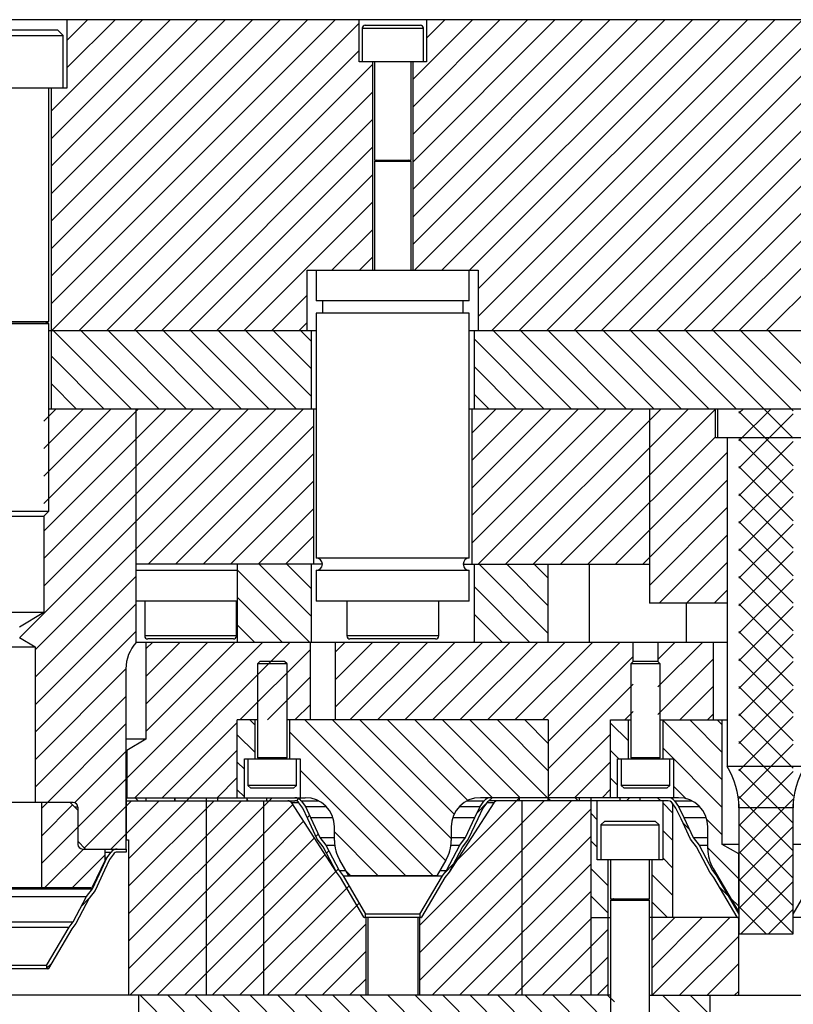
# Model space of a CAD drawing. Header units: inches. Extents: x 1772 to 2706, y -534 to -52.
# Tile 195 of 256: x 1878.48 to 1883.45, y -404.05 to -397.72. Entities that reach past the tile are written whole.
import ezdxf

# ---------------------------------------------------------------- set-up
doc = ezdxf.new("R2010")
doc.units = ezdxf.units.IN
doc.header["$LTSCALE"] = 0.5
doc.header["$MEASUREMENT"] = 0
doc.layers.add('SID-M-F', color=202, linetype='Continuous')
doc.layers.add('SID-M-S', color=105, linetype='Continuous')

msp = doc.modelspace()

# ---------------------------------------------------------------- hatches: boundary and pattern name
at = {"layer": 'SID-M-F'}
h = msp.add_hatch(dxfattribs=at)
h.set_pattern_fill('ANSI31', color=256, angle=90, style=0)
h.set_pattern_definition([(135, (2033.37002, -468.12668), (-0.08838835, -0.08838835), [])])
h.paths.add_polyline_path([(1879.67841, -402.72078), (1879.67841, -402.74078), (1879.75164, -402.74078), (1879.75164, -402.72078)], flags=0)
h = msp.add_hatch(dxfattribs=at)
h.set_pattern_fill('ANSI31', color=256, style=0)
h.set_pattern_definition([(45, (2033.37002, -468.12668), (-0.08838835, 0.08838835), [])])
h.paths.add_polyline_path([(1882.07841, -402.72078), (1882.07841, -402.74078), (1882.15164, -402.74078), (1882.15164, -402.72078)], flags=0)

# ---------------------------------------------------------------- linework, layer by layer
at = {"layer": 'SID-M-F', "linetype": 'Continuous'}
for p, q in [((1878.68141, -398.3089), (1879.26952, -397.72078)), ((1878.68141, -398.48567), (1879.4463, -397.72078)), ((1878.68141, -398.66245), (1879.62307, -397.72078)), ((1878.68141, -398.83923), (1879.79985, -397.72078)), ((1878.68141, -399.016), (1879.97663, -397.72078)), ((1878.68141, -399.19278), (1880.1534, -397.72078)), ((1878.68141, -399.36956), (1880.33018, -397.72078)), ((1878.68141, -399.54633), (1880.50696, -397.72078)), ((1878.68373, -399.72078), (1880.66187, -397.74265)), ((1878.78291, -397.85384), (1878.91597, -397.72078)), ((1878.78291, -398.03062), (1879.09274, -397.72078)), ((1881.00636, -398.10526), (1881.39084, -397.72078)), ((1881.00636, -398.28204), (1881.56762, -397.72078)), ((1881.00636, -398.45882), (1881.74439, -397.72078)), ((1881.00636, -398.63559), (1881.92117, -397.72078)), ((1881.00636, -398.81237), (1882.09795, -397.72078)), ((1881.00636, -398.98915), (1882.27472, -397.72078)), ((1881.00636, -399.16592), (1882.4515, -397.72078)), ((1881.01788, -399.33118), (1882.62828, -397.72078)), ((1881.09494, -397.83991), (1881.21406, -397.72078)), ((1881.19466, -399.33118), (1882.80505, -397.72078)), ((1881.37144, -399.33118), (1882.98183, -397.72078)), ((1881.42841, -399.45098), (1883.15861, -397.72078)), ((1881.42841, -399.62776), (1883.33538, -397.72078)), ((1881.51216, -399.72078), (1883.51216, -397.72078)), ((1881.68894, -399.72078), (1883.68894, -397.72078)), ((1881.86571, -399.72078), (1883.86571, -397.72078)), ((1882.04249, -399.72078), (1884.04249, -397.72078)), ((1882.21927, -399.72078), (1884.21927, -397.72078)), ((1882.39604, -399.72078), (1884.39604, -397.72078)), ((1882.57282, -399.72078), (1884.57282, -397.72078)), ((1882.7496, -399.72078), (1884.7496, -397.72078)), ((1882.92637, -399.72078), (1884.92637, -397.72078)), ((1883.10315, -399.72078), (1885.10315, -397.72078)), ((1883.27993, -399.72078), (1885.27993, -397.72078)), ((1878.86051, -399.72078), (1880.66187, -397.91942)), ((1879.03729, -399.72078), (1880.75045, -398.00762)), ((1879.21406, -399.72078), (1880.75045, -398.18439)), ((1879.39084, -399.72078), (1880.75045, -398.36117)), ((1879.56762, -399.72078), (1880.75045, -398.53795)), ((1879.74439, -399.72078), (1880.75045, -398.71472)), ((1879.92117, -399.72078), (1880.75045, -398.8915)), ((1880.48755, -399.33118), (1880.75045, -399.06828)), ((1880.66433, -399.33118), (1880.75045, -399.24505)), ((1880.09795, -399.72078), (1880.32841, -399.49032)), ((1880.27472, -399.72078), (1880.32841, -399.6671)), ((1879.1971, -400.22078), (1878.6971, -399.72078)), ((1879.37387, -400.22078), (1878.87387, -399.72078)), ((1879.55065, -400.22078), (1879.05065, -399.72078)), ((1879.72743, -400.22078), (1879.22743, -399.72078)), ((1879.9042, -400.22078), (1879.4042, -399.72078)), ((1880.08098, -400.22078), (1879.58098, -399.72078)), ((1880.25776, -400.22078), (1879.75776, -399.72078)), ((1880.35591, -400.14216), (1879.93453, -399.72078)), ((1880.35591, -399.96538), (1880.11131, -399.72078)), ((1880.35591, -399.7886), (1880.28809, -399.72078)), ((1882.02552, -400.22078), (1881.52552, -399.72078)), ((1882.2023, -400.22078), (1881.7023, -399.72078)), ((1882.37908, -400.22078), (1881.87908, -399.72078)), ((1882.55586, -400.22078), (1882.05586, -399.72078)), ((1882.73263, -400.22078), (1882.23263, -399.72078)), ((1882.90941, -400.22078), (1882.40941, -399.72078)), ((1883.08619, -400.22078), (1882.58619, -399.72078)), ((1883.45291, -400.41073), (1882.76296, -399.72078)), ((1883.45291, -400.23395), (1882.93974, -399.72078)), ((1883.61652, -400.22078), (1883.11652, -399.72078)), ((1883.79329, -400.22078), (1883.29329, -399.72078)), ((1881.84875, -400.22078), (1881.40091, -399.77294)), ((1879.02032, -400.22078), (1878.68141, -399.88187)), ((1881.67197, -400.22078), (1881.40091, -399.94972)), ((1878.84354, -400.22078), (1878.68141, -400.05865)), ((1881.49519, -400.22078), (1881.40091, -400.1265)), ((1878.48058, -401.6917), (1879.9515, -400.22078)), ((1878.57891, -401.77015), (1880.12828, -400.22078)), ((1878.63466, -400.30019), (1878.71406, -400.22078)), ((1878.63466, -400.47697), (1878.89084, -400.22078)), ((1878.63466, -400.65374), (1879.06762, -400.22078)), ((1878.63466, -401.0073), (1879.42117, -400.22078)), ((1878.63466, -401.18407), (1879.59795, -400.22078)), ((1878.63466, -401.36085), (1879.77472, -400.22078)), ((1878.63466, -400.83052), (1879.22841, -400.23677)), ((1879.22841, -400.23677), (1879.24439, -400.22078)), ((1879.30505, -401.22078), (1880.30505, -400.22078)), ((1881.38591, -400.37737), (1881.54249, -400.22078)), ((1881.38591, -400.55414), (1881.71927, -400.22078)), ((1881.38591, -400.73092), (1881.89604, -400.22078)), ((1881.38591, -400.9077), (1882.07282, -400.22078)), ((1881.38591, -401.08447), (1882.2496, -400.22078)), ((1881.42637, -401.22078), (1882.42637, -400.22078)), ((1881.60315, -401.22078), (1882.60315, -400.22078)), ((1881.9567, -401.22078), (1882.95341, -400.22408)), ((1882.52841, -400.4723), (1882.77993, -400.22078)), ((1883.10391, -400.25036), (1883.13348, -400.22078)), ((1883.10391, -400.42713), (1883.31026, -400.22078)), ((1883.45291, -400.58751), (1883.10391, -400.23851)), ((1883.10391, -400.60391), (1883.45291, -400.25491)), ((1879.48183, -401.22078), (1880.37091, -400.33171)), ((1882.13348, -401.22078), (1882.95341, -400.40086)), ((1883.45291, -400.76428), (1883.10391, -400.41528)), ((1883.10391, -400.78069), (1883.45291, -400.43169)), ((1881.77993, -401.22078), (1882.52841, -400.4723)), ((1882.31026, -401.22078), (1883.02841, -400.50263)), ((1879.65861, -401.22078), (1880.37091, -400.50848)), ((1883.45291, -400.94106), (1883.10391, -400.59206)), ((1883.10391, -400.95746), (1883.45291, -400.60846)), ((1879.83538, -401.22078), (1880.37091, -400.68526)), ((1882.48703, -401.22078), (1883.02841, -400.67941)), ((1883.45291, -401.11784), (1883.10391, -400.76884)), ((1883.10391, -401.13424), (1883.45291, -400.78524)), ((1880.01216, -401.22078), (1880.37091, -400.86204)), ((1882.52841, -401.35619), (1883.02841, -400.85619)), ((1883.45291, -401.29461), (1883.10391, -400.94561)), ((1883.10391, -401.31102), (1883.45291, -400.96202)), ((1880.18894, -401.22078), (1880.37091, -401.03881)), ((1882.59059, -401.47078), (1883.02841, -401.03296)), ((1883.45291, -401.47139), (1883.10391, -401.12239)), ((1883.10391, -401.48779), (1883.45291, -401.13879)), ((1880.34354, -401.72078), (1879.87841, -401.25565)), ((1880.35591, -401.55637), (1880.02032, -401.22078)), ((1880.35591, -401.37959), (1880.1971, -401.22078)), ((1880.36571, -401.22078), (1880.37091, -401.21559)), ((1881.87841, -401.66466), (1881.43453, -401.22078)), ((1881.87841, -401.48788), (1881.61131, -401.22078)), ((1881.87841, -401.3111), (1881.78809, -401.22078)), ((1882.76736, -401.47078), (1883.02841, -401.20974)), ((1878.57891, -401.94693), (1879.22841, -401.29743)), ((1883.45291, -401.64817), (1883.10391, -401.29917)), ((1883.10391, -401.66457), (1883.45291, -401.31557)), ((1881.75776, -401.72078), (1881.40091, -401.36393)), ((1882.94414, -401.47078), (1883.02841, -401.38652)), ((1880.16677, -401.72078), (1879.87841, -401.43242)), ((1878.57891, -402.12371), (1879.22841, -401.47421)), ((1883.45291, -401.82494), (1883.10391, -401.47594)), ((1883.10391, -401.84135), (1883.45291, -401.49235)), ((1881.58098, -401.72078), (1881.40091, -401.54071)), ((1879.98999, -401.72078), (1879.87841, -401.6092)), ((1878.57891, -402.30048), (1879.22841, -401.65098)), ((1883.45291, -402.00172), (1883.10391, -401.65272)), ((1883.10391, -402.01812), (1883.45291, -401.66912)), ((1879.16791, -402.59537), (1880.04249, -401.72078)), ((1879.21927, -402.72078), (1880.21927, -401.72078)), ((1879.29091, -401.76526), (1879.33538, -401.72078)), ((1879.29091, -401.94204), (1879.51216, -401.72078)), ((1879.29091, -402.11881), (1879.68894, -401.72078)), ((1879.29091, -402.29559), (1879.86571, -401.72078)), ((1879.89604, -402.22078), (1880.34891, -401.76792)), ((1880.50791, -401.7857), (1880.57282, -401.72078)), ((1880.50791, -401.96247), (1880.7496, -401.72078)), ((1880.50791, -402.13925), (1880.92637, -401.72078)), ((1880.60315, -402.22078), (1881.10315, -401.72078)), ((1880.77993, -402.22078), (1881.27993, -401.72078)), ((1880.9567, -402.22078), (1881.4567, -401.72078)), ((1881.13348, -402.22078), (1881.63348, -401.72078)), ((1881.31026, -402.22078), (1881.81026, -401.72078)), ((1881.4042, -401.72078), (1881.40091, -401.71749)), ((1881.48703, -402.22078), (1881.98703, -401.72078)), ((1881.66381, -402.22078), (1882.16381, -401.72078)), ((1881.84059, -402.22078), (1882.34059, -401.72078)), ((1882.58291, -401.83202), (1882.69414, -401.72078)), ((1882.58291, -402.00879), (1882.87092, -401.72078)), ((1881.87841, -402.35974), (1882.42391, -401.81424)), ((1882.58291, -402.18557), (1882.94091, -401.82757)), ((1883.45291, -402.1785), (1883.10391, -401.8295)), ((1878.57891, -402.47726), (1879.16241, -401.89376)), ((1883.10391, -402.1949), (1883.45291, -401.8459)), ((1880.07282, -402.22078), (1880.34891, -401.9447)), ((1881.87841, -402.53652), (1882.42391, -401.99102)), ((1882.72447, -402.22078), (1882.94091, -402.00435)), ((1883.45291, -402.35527), (1883.10391, -402.00627)), ((1878.57891, -402.65404), (1879.16241, -402.07054)), ((1883.10391, -402.37168), (1883.45291, -402.02268)), ((1880.2496, -402.22078), (1880.34891, -402.12147)), ((1882.37092, -402.22078), (1882.42391, -402.16779)), ((1882.90125, -402.22078), (1882.94091, -402.18112)), ((1883.45291, -402.53205), (1883.10391, -402.18305)), ((1883.10391, -402.54845), (1883.45291, -402.19945)), ((1878.61903, -402.79069), (1879.16241, -402.24731)), ((1879.39604, -402.72078), (1879.87841, -402.23842)), ((1879.99291, -402.25403), (1879.95966, -402.22078)), ((1881.21788, -403.12545), (1880.31321, -402.22078)), ((1881.25341, -402.9842), (1880.48999, -402.22078)), ((1881.27292, -402.82694), (1880.66677, -402.22078)), ((1881.36195, -402.73919), (1880.84354, -402.22078)), ((1881.52032, -402.72078), (1881.02032, -402.22078)), ((1881.6971, -402.72078), (1881.1971, -402.22078)), ((1881.87387, -402.72078), (1881.37387, -402.22078)), ((1881.87841, -402.54854), (1881.55065, -402.22078)), ((1881.87841, -402.37176), (1881.72743, -402.22078)), ((1882.39291, -402.35593), (1882.27841, -402.24143)), ((1882.99716, -402.60663), (1882.61391, -402.22338)), ((1882.99716, -402.42985), (1882.78809, -402.22078)), ((1882.99716, -402.25308), (1882.96486, -402.22078)), ((1879.99291, -402.43081), (1879.87841, -402.31631)), ((1881.13644, -403.22078), (1880.21391, -402.29825)), ((1881.87841, -402.71329), (1882.27841, -402.31329)), ((1882.99716, -402.78341), (1882.61391, -402.40016)), ((1883.45291, -402.70883), (1883.10391, -402.35983)), ((1883.10391, -402.72523), (1883.45291, -402.37623)), ((1878.83377, -402.75273), (1879.16241, -402.42409)), ((1879.16791, -402.41859), (1879.17215, -402.41435)), ((1879.17991, -403.1137), (1879.87841, -402.4152)), ((1882.33098, -402.47078), (1882.27841, -402.41821)), ((1879.92391, -402.53858), (1879.87841, -402.49308)), ((1882.04769, -402.72078), (1882.27841, -402.49007)), ((1880.95966, -403.22078), (1880.28291, -402.54403)), ((1883.45291, -402.8856), (1883.10391, -402.5366)), ((1883.10391, -402.90201), (1883.45291, -402.55301)), ((1878.61903, -403.14424), (1879.16241, -402.60087)), ((1879.7496, -402.72078), (1879.87841, -402.59197)), ((1882.32391, -402.64049), (1882.27841, -402.59499)), ((1882.76541, -402.72844), (1882.68291, -402.64593)), ((1879.92391, -402.71536), (1879.87841, -402.66986)), ((1882.22447, -402.72078), (1882.27841, -402.66685)), ((1883.45291, -403.06238), (1883.10391, -402.71338)), ((1878.61903, -402.96747), (1878.81956, -402.76694)), ((1878.89634, -403.04371), (1879.16241, -402.77764)), ((1879.16441, -402.77564), (1879.19927, -402.74078)), ((1879.16441, -402.95242), (1879.37604, -402.74078)), ((1879.17991, -403.29047), (1879.7296, -402.74078)), ((1879.17991, -403.46725), (1879.90637, -402.74078)), ((1879.17991, -403.8208), (1880.23537, -402.76534)), ((1879.17991, -403.64403), (1880.04841, -402.77553)), ((1879.24222, -402.74078), (1879.22222, -402.72078)), ((1879.94933, -402.74078), (1879.94141, -402.73286)), ((1880.04841, -402.77553), (1880.10315, -402.72078)), ((1880.25847, -402.74224), (1880.2736, -402.72711)), ((1881.04991, -403.54179), (1881.85092, -402.74078)), ((1881.04991, -403.71857), (1882.02769, -402.74078)), ((1881.28407, -403.13085), (1881.69091, -402.72402)), ((1881.42255, -402.8156), (1881.47734, -402.7608)), ((1881.49438, -402.74377), (1881.51736, -402.72078)), ((1881.89387, -402.74078), (1881.88018, -402.72709)), ((1882.07065, -402.74078), (1882.05065, -402.72078)), ((1882.38125, -402.74078), (1882.40125, -402.72078)), ((1882.60098, -402.74078), (1882.58098, -402.72078)), ((1882.67967, -402.81947), (1882.61441, -402.75421)), ((1883.10391, -403.07879), (1883.45291, -402.72979)), ((1880.32809, -402.8494), (1880.34311, -402.83437)), ((1881.04991, -403.89535), (1882.15341, -402.79185)), ((1882.19241, -402.86254), (1882.15341, -402.82354)), ((1880.04841, -403.12908), (1880.30497, -402.87251)), ((1882.78583, -402.92563), (1882.74437, -402.88417)), ((1882.99716, -402.96018), (1882.89575, -402.85878)), ((1883.45291, -403.23916), (1883.10391, -402.89016)), ((1883.10391, -403.25556), (1883.45291, -402.90656)), ((1879.06604, -403.05078), (1879.16241, -402.95442)), ((1880.38442, -402.96985), (1880.39946, -402.9548)), ((1880.78288, -403.22078), (1880.50341, -402.94131)), ((1881.13125, -403.99078), (1882.15341, -402.96862)), ((1882.67967, -402.99625), (1882.61441, -402.93099)), ((1879.36348, -403.99078), (1880.37458, -402.97969)), ((1882.19241, -403.03932), (1882.15341, -403.00032)), ((1878.63927, -403.30078), (1878.88927, -403.05078)), ((1878.81604, -403.30078), (1879.02841, -403.08842)), ((1879.54026, -403.99078), (1880.44418, -403.08687)), ((1880.45295, -403.07809), (1880.46775, -403.0633)), ((1883.10241, -403.24221), (1882.90341, -403.04321)), ((1883.45291, -403.41593), (1883.10391, -403.06693)), ((1883.10391, -403.43234), (1883.45291, -403.08334)), ((1879.1867, -403.99078), (1880.04841, -403.12908)), ((1881.21202, -403.2029), (1881.26675, -403.14817)), ((1881.30802, -403.99078), (1882.15341, -403.1454)), ((1882.67967, -403.17302), (1882.61441, -403.10776)), ((1879.71703, -403.99078), (1880.51378, -403.19404)), ((1880.51415, -403.19366), (1880.52895, -403.17887)), ((1880.60611, -403.22078), (1880.57816, -403.19283)), ((1882.26291, -403.28659), (1882.15341, -403.17709)), ((1882.67967, -403.3498), (1882.54391, -403.21404)), ((1879.89381, -403.99078), (1880.5974, -403.2872)), ((1883.45291, -403.59271), (1883.10391, -403.24371)), ((1883.11724, -403.59578), (1883.45291, -403.26012)), ((1881.4848, -403.99078), (1882.15341, -403.32218)), ((1883.03549, -403.35207), (1882.97931, -403.29589)), ((1878.87642, -403.41719), (1878.92452, -403.36908)), ((1880.07059, -403.99078), (1880.6628, -403.39857)), ((1882.26291, -403.46337), (1882.15341, -403.35387)), ((1882.64487, -403.49178), (1882.54391, -403.39082)), ((1883.10241, -403.41899), (1883.04954, -403.36612)), ((1883.2792, -403.59578), (1883.10391, -403.42049)), ((1883.29401, -403.59578), (1883.45291, -403.43689)), ((1880.24736, -403.99078), (1880.70691, -403.53124)), ((1881.66158, -403.99078), (1882.16058, -403.49178)), ((1882.54391, -403.63879), (1882.69091, -403.49178)), ((1882.54391, -403.81556), (1882.86768, -403.49178)), ((1882.54546, -403.99078), (1883.04446, -403.49178)), ((1881.83835, -403.99078), (1882.26291, -403.56623)), ((1882.72224, -403.99078), (1883.10241, -403.61062)), ((1880.42414, -403.99078), (1880.70691, -403.70802)), ((1878.65291, -403.81747), (1878.68222, -403.78816)), ((1882.01513, -403.99078), (1882.26291, -403.74301)), ((1882.89901, -403.99078), (1883.10241, -403.78739)), ((1880.60092, -403.99078), (1880.70691, -403.88479)), ((1882.19191, -403.99078), (1882.26291, -403.91979)), ((1883.07579, -403.99078), (1883.10241, -403.96417)), ((1879.75479, -404.49078), (1879.25479, -403.99078)), ((1879.93156, -404.49078), (1879.43156, -403.99078)), ((1880.10834, -404.49078), (1879.60834, -403.99078)), ((1880.28512, -404.49078), (1879.78512, -403.99078)), ((1880.46189, -404.49078), (1879.96189, -403.99078)), ((1880.63867, -404.49078), (1880.13867, -403.99078)), ((1880.81545, -404.49078), (1880.31545, -403.99078)), ((1880.99222, -404.49078), (1880.49222, -403.99078)), ((1881.169, -404.49078), (1880.669, -403.99078)), ((1881.34578, -404.49078), (1880.84578, -403.99078)), ((1881.52255, -404.49078), (1881.02255, -403.99078)), ((1881.69933, -404.49078), (1881.19933, -403.99078)), ((1881.87611, -404.49078), (1881.37611, -403.99078)), ((1882.05288, -404.49078), (1881.55288, -403.99078)), ((1882.22966, -404.49078), (1881.72966, -403.99078)), ((1882.30291, -404.38725), (1881.90644, -403.99078)), ((1882.30291, -404.21048), (1882.08321, -403.99078)), ((1882.30291, -404.0337), (1882.25999, -403.99078)), ((1882.91903, -404.29627), (1882.61354, -403.99078)), ((1882.91903, -404.11949), (1882.79032, -403.99078))]:
    msp.add_line(p, q, dxfattribs=at)
at = {"layer": 'SID-M-S'}
for p, q in [((1919.12841, -397.72078), (1873.62841, -397.72078)), ((1878.78291, -397.72078), (1878.78291, -398.16078)), ((1880.66187, -397.9926), (1880.66187, -397.72078)), ((1880.68156, -397.77606), (1880.68156, -397.9926)), ((1880.68156, -397.77606), (1881.07526, -397.77606)), ((1880.70124, -397.75637), (1881.05557, -397.75637)), ((1881.07526, -397.9926), (1881.07526, -397.77606)), ((1881.09494, -397.72078), (1881.09494, -397.9926)), ((1878.19716, -397.82328), (1878.75966, -397.82328)), ((1878.23466, -397.78578), (1878.72216, -397.78578)), ((1878.75966, -397.82328), (1878.72216, -397.78578)), ((1878.75966, -398.16078), (1878.75966, -397.82328)), ((1881.09494, -397.9926), (1880.66187, -397.9926)), ((1880.75045, -399.33118), (1880.75045, -397.9926)), ((1880.7603, -397.9926), (1880.7603, -398.62291)), ((1880.99652, -398.62291), (1880.99652, -397.9926)), ((1881.00636, -397.9926), (1881.00636, -399.33118)), ((1878.78291, -398.16078), (1878.17391, -398.16078)), ((1878.66591, -399.66118), (1878.66591, -398.16078)), ((1878.68141, -398.16078), (1878.68141, -400.22078)), ((1880.7603, -398.62291), (1880.99652, -398.62291)), ((1880.77579, -398.62444), (1880.7603, -398.63007)), ((1880.7603, -398.63007), (1880.7603, -399.33118)), ((1880.7603, -398.63007), (1880.99652, -398.63007)), ((1880.77579, -398.62444), (1880.98103, -398.62444)), ((1880.99652, -398.63007), (1880.98103, -398.62444)), ((1880.99652, -399.33118), (1880.99652, -398.63007)), ((1880.32841, -399.33118), (1881.42841, -399.33118)), ((1880.32841, -399.72078), (1880.32841, -399.33118)), ((1880.38628, -399.33118), (1880.38628, -399.52803)), ((1881.37053, -399.52803), (1881.37053, -399.33118)), ((1881.42841, -399.33118), (1881.42841, -399.72078)), ((1881.37053, -399.52803), (1880.38628, -399.52803)), ((1880.42565, -399.52803), (1880.42565, -399.60677)), ((1881.33116, -399.60677), (1881.33116, -399.52803)), ((1880.38628, -399.60677), (1880.38628, -401.18157)), ((1881.37053, -399.60677), (1880.38628, -399.60677)), ((1881.37053, -401.18157), (1881.37053, -399.60677)), ((1878.29091, -399.66118), (1878.66591, -399.66118)), ((1878.29091, -399.67255), (1878.66591, -399.67255)), ((1878.31796, -399.66271), (1878.63885, -399.66271)), ((1878.66591, -399.67255), (1878.63885, -399.66271)), ((1878.66591, -400.87953), (1878.66591, -399.67255)), ((1880.38628, -399.72078), (1878.66591, -399.72078)), ((1880.35591, -400.22078), (1880.35591, -399.72078)), ((1885.49091, -399.72078), (1881.37053, -399.72078)), ((1881.40091, -399.72078), (1881.40091, -400.22078)), ((1878.66591, -400.22078), (1880.38628, -400.22078)), ((1879.22841, -401.72371), (1879.22841, -400.22078)), ((1880.37091, -401.22078), (1880.37091, -400.22078)), ((1881.37053, -400.22078), (1884.45341, -400.22078)), ((1881.38591, -400.22078), (1881.38591, -401.22078)), ((1882.52841, -400.22078), (1882.52841, -401.47078)), ((1882.95341, -400.40878), (1882.95341, -400.22078)), ((1882.96591, -400.22078), (1882.96591, -400.40878)), ((1883.60341, -400.40878), (1882.95341, -400.40878)), ((1883.02841, -400.40878), (1883.02841, -402.52078)), ((1878.29091, -400.87953), (1878.66591, -400.87953)), ((1878.63466, -400.91078), (1878.66591, -400.87953)), ((1878.32216, -400.91078), (1878.63466, -400.91078)), ((1878.63466, -400.91078), (1878.63466, -401.53078)), ((1881.37053, -401.18157), (1880.38628, -401.18157)), ((1880.42565, -401.22078), (1879.22841, -401.22078)), ((1879.87841, -401.26031), (1879.22841, -401.26031)), ((1879.87841, -401.22078), (1879.87841, -401.72078)), ((1880.35591, -401.72078), (1880.35591, -401.22078)), ((1880.38628, -401.26031), (1880.38628, -401.45716)), ((1881.37053, -401.26031), (1880.38628, -401.26031)), ((1881.33116, -401.22078), (1882.52841, -401.22078)), ((1881.37053, -401.45716), (1881.37053, -401.26031)), ((1881.40091, -401.22078), (1881.40091, -401.72078)), ((1881.87841, -401.72078), (1881.87841, -401.22078)), ((1882.14091, -401.22078), (1882.14091, -401.72078)), ((1879.87368, -401.45716), (1879.22841, -401.45716)), ((1879.28313, -401.45716), (1879.28313, -401.6811)), ((1879.87368, -401.6811), (1879.87368, -401.45716)), ((1881.37053, -401.45716), (1880.38628, -401.45716)), ((1880.58313, -401.45716), (1880.58313, -401.6811)), ((1881.17368, -401.6811), (1881.17368, -401.45716)), ((1883.02841, -401.47078), (1882.52841, -401.47078)), ((1882.76591, -401.72078), (1882.76591, -401.47078)), ((1878.63466, -401.53078), (1878.32216, -401.53078)), ((1878.63466, -401.53078), (1878.47841, -401.62467)), ((1878.47841, -401.6904), (1878.57891, -401.75078)), ((1879.87368, -401.6811), (1879.28313, -401.6811)), ((1879.854, -401.70078), (1879.30282, -401.70078)), ((1881.17368, -401.6811), (1880.58313, -401.6811)), ((1881.154, -401.70078), (1880.60282, -401.70078)), ((1878.37791, -401.75078), (1878.57891, -401.75078)), ((1878.57891, -401.75078), (1878.57891, -402.75078)), ((1879.22841, -401.72078), (1883.02841, -401.72078)), ((1879.29091, -401.72078), (1879.29091, -402.34578)), ((1880.34891, -402.22078), (1880.34891, -401.72078)), ((1880.50791, -401.72078), (1880.50791, -402.22078)), ((1882.42391, -401.84578), (1882.42391, -401.72078)), ((1882.58291, -401.72078), (1882.58291, -401.84578)), ((1882.94091, -402.22078), (1882.94091, -401.72078)), ((1879.16241, -401.89218), (1879.16241, -403.05078)), ((1880.02391, -401.84578), (1880.00841, -401.86128)), ((1880.00841, -401.86128), (1880.00841, -402.46475)), ((1880.19841, -401.86128), (1880.00841, -401.86128)), ((1880.18291, -401.84578), (1880.02391, -401.84578)), ((1880.19841, -401.86128), (1880.18291, -401.84578)), ((1880.19841, -402.46475), (1880.19841, -401.86128)), ((1882.42391, -401.84578), (1882.40841, -401.86128)), ((1882.40841, -401.86128), (1882.40841, -402.46475)), ((1882.59841, -401.86128), (1882.40841, -401.86128)), ((1882.58291, -401.84578), (1882.42391, -401.84578)), ((1882.59841, -401.86128), (1882.58291, -401.84578)), ((1882.59841, -402.46475), (1882.59841, -401.86128)), ((1879.87841, -402.72078), (1879.87841, -402.22078)), ((1880.00841, -402.22078), (1879.87841, -402.22078)), ((1879.99291, -402.47078), (1879.99291, -402.22078)), ((1881.87841, -402.22078), (1880.19841, -402.22078)), ((1880.21391, -402.22078), (1880.21391, -402.47078)), ((1881.87841, -402.22078), (1881.87841, -402.72078)), ((1882.27841, -402.72078), (1882.27841, -402.22078)), ((1882.27841, -402.22078), (1882.40841, -402.22078)), ((1882.39291, -402.47078), (1882.39291, -402.22078)), ((1882.59841, -402.22078), (1883.02841, -402.22078)), ((1882.61391, -402.22078), (1882.61391, -402.47078)), ((1882.99716, -403.02078), (1882.99716, -402.22078)), ((1879.29091, -402.34578), (1879.16241, -402.34578)), ((1879.29091, -402.34578), (1879.16791, -402.4168)), ((1879.16791, -402.4168), (1879.16241, -402.4168)), ((1879.16791, -402.4168), (1879.16791, -402.72078)), ((1879.92391, -402.72078), (1879.92391, -402.47078)), ((1879.92391, -402.47078), (1880.28291, -402.47078)), ((1879.94741, -402.47078), (1879.94741, -402.64178)), ((1880.00841, -402.46475), (1880.01971, -402.46886)), ((1880.19841, -402.46475), (1880.00841, -402.46475)), ((1880.00841, -402.47039), (1880.00841, -402.47078)), ((1880.19841, -402.47039), (1880.00841, -402.47039)), ((1880.1871, -402.46886), (1880.01971, -402.46886)), ((1880.1871, -402.46886), (1880.19841, -402.46475)), ((1880.19841, -402.47078), (1880.19841, -402.47039)), ((1880.25941, -402.64178), (1880.25941, -402.47078)), ((1880.28291, -402.47078), (1880.28291, -402.72078)), ((1882.32391, -402.47078), (1882.68291, -402.47078)), ((1882.32391, -402.72078), (1882.32391, -402.47078)), ((1882.34741, -402.47078), (1882.34741, -402.64178)), ((1882.40841, -402.46475), (1882.41971, -402.46886)), ((1882.59841, -402.46475), (1882.40841, -402.46475)), ((1882.40841, -402.47039), (1882.40841, -402.47078)), ((1882.59841, -402.47039), (1882.40841, -402.47039)), ((1882.5871, -402.46886), (1882.41971, -402.46886)), ((1882.5871, -402.46886), (1882.59841, -402.46475)), ((1882.59841, -402.47078), (1882.59841, -402.47039)), ((1882.65941, -402.64178), (1882.65941, -402.47078)), ((1882.68291, -402.47078), (1882.68291, -402.72078)), ((1883.52841, -402.52078), (1883.02841, -402.52078)), ((1879.94741, -402.64178), (1879.96641, -402.66078)), ((1880.25941, -402.64178), (1879.94741, -402.64178)), ((1880.24041, -402.66078), (1880.25941, -402.64178)), ((1882.34741, -402.64178), (1882.36641, -402.66078)), ((1882.65941, -402.64178), (1882.34741, -402.64178)), ((1882.64041, -402.66078), (1882.65941, -402.64178)), ((1880.24041, -402.66078), (1879.96641, -402.66078)), ((1882.64041, -402.66078), (1882.36641, -402.66078)), ((1878.82341, -402.75078), (1878.13341, -402.75078)), ((1878.61903, -402.75078), (1878.61903, -403.30078)), ((1878.80341, -402.75078), (1878.85341, -402.80078)), ((1878.85341, -402.78078), (1878.83341, -402.78078)), ((1878.85341, -402.78078), (1878.85341, -403.02078)), ((1879.16241, -402.72078), (1880.31541, -402.72078)), ((1879.16241, -402.74078), (1880.24967, -402.74078)), ((1879.16441, -402.74078), (1879.16441, -402.99078)), ((1879.16591, -402.74078), (1879.16591, -402.72078)), ((1879.29091, -402.72078), (1879.29091, -402.74078)), ((1879.47517, -402.72078), (1879.47517, -402.74078)), ((1879.48018, -402.74078), (1879.48018, -402.72078)), ((1879.67841, -402.72078), (1879.67841, -403.99078)), ((1879.75164, -402.72078), (1879.75164, -402.74078)), ((1879.94141, -402.74078), (1879.94141, -402.72078)), ((1880.04841, -403.99078), (1880.04841, -402.74078)), ((1880.06591, -402.72078), (1880.06591, -402.74078)), ((1880.5169, -403.19884), (1880.2283, -402.75444)), ((1880.27487, -402.75444), (1880.2283, -402.75444)), ((1880.2992, -402.78809), (1880.27398, -402.75321)), ((1880.29019, -402.74149), (1880.3165, -402.77788)), ((1880.29019, -402.74149), (1880.40118, -402.74149)), ((1880.3165, -402.77788), (1880.3499, -402.84877)), ((1880.3165, -402.77788), (1880.45035, -402.77788)), ((1881.52851, -402.75444), (1881.23992, -403.19884)), ((1881.30647, -402.77788), (1881.44032, -402.77788)), ((1881.35563, -402.74149), (1881.46663, -402.74149)), ((1881.40692, -402.84877), (1881.44032, -402.77788)), ((1881.44032, -402.77788), (1881.46663, -402.74149)), ((1882.71541, -402.72078), (1881.44141, -402.72078)), ((1881.48283, -402.75321), (1881.45762, -402.78809)), ((1881.52851, -402.75444), (1881.48194, -402.75444)), ((1882.64967, -402.74078), (1881.50715, -402.74078)), ((1881.69091, -402.72078), (1881.69091, -402.74078)), ((1881.70841, -402.74078), (1881.70841, -403.99078)), ((1881.87517, -402.72078), (1881.87517, -402.74078)), ((1881.88018, -402.74078), (1881.88018, -402.72078)), ((1882.07841, -402.74078), (1882.07841, -402.72078)), ((1882.15164, -402.72078), (1882.15164, -402.74078)), ((1882.15341, -403.99078), (1882.15341, -402.74078)), ((1882.19241, -403.12078), (1882.19241, -402.74078)), ((1882.34141, -402.74078), (1882.34141, -402.72078)), ((1882.46591, -402.72078), (1882.46591, -402.74078)), ((1882.61441, -402.74078), (1882.61441, -403.12078)), ((1882.6992, -402.78809), (1882.67398, -402.75321)), ((1882.67967, -403.49178), (1882.67967, -402.77078)), ((1882.67967, -402.77078), (1882.68668, -402.77078)), ((1882.69019, -402.74149), (1882.7165, -402.77788)), ((1882.69019, -402.74149), (1882.80118, -402.74149)), ((1882.7165, -402.77788), (1882.7499, -402.84877)), ((1882.7165, -402.77788), (1882.85035, -402.77788)), ((1883.10391, -402.76343), (1883.10391, -403.59578)), ((1883.45291, -403.59578), (1883.45291, -402.76343)), ((1880.33179, -402.85727), (1880.2992, -402.78809)), ((1881.45762, -402.78809), (1881.42502, -402.85727)), ((1882.73179, -402.85727), (1882.6992, -402.78809)), ((1883.10441, -402.78578), (1883.10441, -403.59578)), ((1883.45241, -402.78578), (1883.10441, -402.78578)), ((1883.45241, -403.59578), (1883.45241, -402.78578)), ((1880.39272, -402.98761), (1880.33179, -402.85727)), ((1880.3499, -402.84877), (1880.40988, -402.97708)), ((1880.3499, -402.84877), (1880.49357, -402.84877)), ((1881.26324, -402.84877), (1881.40692, -402.84877)), ((1881.34693, -402.97708), (1881.40692, -402.84877)), ((1881.42502, -402.85727), (1881.36409, -402.98761)), ((1882.24091, -402.87078), (1882.21591, -402.89578)), ((1882.21591, -402.89578), (1882.21591, -403.12078)), ((1882.21591, -402.89578), (1882.59091, -402.89578)), ((1882.24091, -402.87078), (1882.56591, -402.87078)), ((1882.59091, -402.89578), (1882.56591, -402.87078)), ((1882.59091, -403.12078), (1882.59091, -402.89578)), ((1882.79272, -402.98761), (1882.73179, -402.85727)), ((1882.7499, -402.84877), (1882.80988, -402.97708)), ((1882.7499, -402.84877), (1882.89357, -402.84877)), ((1880.50341, -402.99696), (1880.50341, -402.90878)), ((1881.25341, -402.90878), (1881.25341, -402.99696)), ((1882.90341, -403.04928), (1882.90341, -402.90878)), ((1878.90341, -403.05078), (1878.85341, -403.00078)), ((1879.16241, -402.99078), (1879.17991, -402.99078)), ((1879.17991, -402.99078), (1879.17991, -403.99078)), ((1880.43093, -403.03652), (1880.39272, -402.98761)), ((1880.40988, -402.97708), (1880.44778, -403.0256)), ((1880.40988, -402.97708), (1880.50341, -402.97708)), ((1880.44778, -403.0256), (1880.53386, -403.18815)), ((1880.44778, -403.0256), (1880.50505, -403.0256)), ((1881.22295, -403.18815), (1881.30903, -403.0256)), ((1881.25176, -403.0256), (1881.30903, -403.0256)), ((1881.25341, -402.97708), (1881.34693, -402.97708)), ((1881.30903, -403.0256), (1881.34693, -402.97708)), ((1881.36409, -402.98761), (1881.32588, -403.03652)), ((1882.83093, -403.03652), (1882.79272, -402.98761)), ((1882.80988, -402.97708), (1882.84778, -403.0256)), ((1882.80988, -402.97708), (1882.90341, -402.97708)), ((1882.84778, -403.0256), (1882.93386, -403.18815)), ((1882.84778, -403.0256), (1882.90341, -403.0256)), ((1883.10241, -403.08155), (1882.99716, -403.02078)), ((1883.10441, -403.02078), (1882.99716, -403.02078)), ((1883.55966, -403.02078), (1883.45241, -403.02078)), ((1878.88341, -403.05078), (1879.16441, -403.05078)), ((1879.02841, -403.12143), (1879.02841, -403.05078)), ((1879.02841, -403.07149), (1879.06663, -403.07149)), ((1879.04032, -403.10788), (1879.06663, -403.07149)), ((1879.08283, -403.08321), (1879.05762, -403.11809)), ((1879.16441, -403.07078), (1879.10715, -403.07078)), ((1879.16441, -403.05078), (1879.16441, -403.07078)), ((1880.5169, -403.19884), (1880.43093, -403.03652)), ((1881.32588, -403.03652), (1881.23992, -403.19884)), ((1882.9169, -403.19884), (1882.83093, -403.03652)), ((1883.10241, -403.45615), (1883.10241, -403.08155)), ((1883.10391, -403.08155), (1883.10241, -403.08155)), ((1883.45441, -403.08155), (1883.45291, -403.08155)), ((1879.02841, -403.12143), (1878.9466, -403.29505)), ((1879.00692, -403.17877), (1879.04032, -403.10788)), ((1879.05762, -403.11809), (1879.02502, -403.18727)), ((1879.02841, -403.10788), (1879.04032, -403.10788)), ((1880.59298, -403.2183), (1880.53735, -403.12274)), ((1881.21946, -403.12274), (1881.16383, -403.2183)), ((1882.61441, -403.12078), (1882.19241, -403.12078)), ((1882.26291, -403.99078), (1882.26291, -403.12078)), ((1882.27841, -403.12078), (1882.27841, -403.37118)), ((1882.52841, -403.37118), (1882.52841, -403.12078)), ((1882.54391, -403.12078), (1882.54391, -403.99078)), ((1878.94693, -403.30708), (1879.00692, -403.17877)), ((1879.02502, -403.18727), (1878.96409, -403.31761)), ((1879.00139, -403.17877), (1879.00692, -403.17877)), ((1880.54308, -403.2342), (1880.5169, -403.19884)), ((1880.53386, -403.18815), (1880.55979, -403.22315)), ((1880.53386, -403.18815), (1880.57543, -403.18815)), ((1880.55979, -403.22315), (1880.70391, -403.46858)), ((1880.55979, -403.22315), (1881.19702, -403.22315)), ((1880.5973, -403.22078), (1881.15951, -403.22078)), ((1881.05291, -403.46858), (1881.19702, -403.22315)), ((1881.18138, -403.18815), (1881.22295, -403.18815)), ((1881.19702, -403.22315), (1881.22295, -403.18815)), ((1881.23992, -403.19884), (1881.21373, -403.2342)), ((1882.94308, -403.2342), (1882.9169, -403.19884)), ((1882.93386, -403.18815), (1882.95979, -403.22315)), ((1882.93386, -403.18815), (1882.94504, -403.18815)), ((1882.93783, -403.17587), (1883.10241, -403.45615)), ((1882.95979, -403.22315), (1883.10391, -403.46858)), ((1882.95979, -403.22315), (1882.96559, -403.22315)), ((1883.45291, -403.46858), (1883.59702, -403.22315)), ((1880.69289, -403.48932), (1880.54308, -403.2342)), ((1881.21373, -403.2342), (1881.06393, -403.48932)), ((1883.09289, -403.48932), (1882.94308, -403.2342)), ((1878.00988, -403.30708), (1878.94693, -403.30708)), ((1878.93755, -403.30078), (1878.01926, -403.30078)), ((1878.90903, -403.3556), (1878.94693, -403.30708)), ((1878.96409, -403.31761), (1878.92588, -403.36652)), ((1878.04778, -403.3556), (1878.90903, -403.3556)), ((1878.82295, -403.51815), (1878.90903, -403.3556)), ((1878.92588, -403.36652), (1878.83992, -403.52884)), ((1882.27841, -403.37118), (1882.52841, -403.37118)), ((1882.29871, -403.37271), (1882.27841, -403.3801)), ((1882.27841, -403.3801), (1882.27841, -404.34628)), ((1882.27841, -403.3801), (1882.52841, -403.3801)), ((1882.29871, -403.37271), (1882.5081, -403.37271)), ((1882.52841, -403.3801), (1882.5081, -403.37271)), ((1882.52841, -404.34628), (1882.52841, -403.3801)), ((1880.70391, -403.49178), (1880.70391, -403.46858)), ((1881.05291, -403.46858), (1880.70391, -403.46858)), ((1881.05291, -403.46858), (1881.05291, -403.49178)), ((1883.10391, -403.45615), (1883.10241, -403.45615)), ((1883.45441, -403.45615), (1883.45291, -403.45615)), ((1878.13386, -403.51815), (1878.82295, -403.51815)), ((1878.79702, -403.55315), (1878.82295, -403.51815)), ((1878.83992, -403.52884), (1878.81373, -403.5642)), ((1881.05961, -403.49178), (1880.6972, -403.49178)), ((1880.70691, -403.99078), (1880.70691, -403.49178)), ((1880.71691, -403.49178), (1880.71691, -403.99078)), ((1881.03991, -403.49178), (1881.03991, -403.99078)), ((1881.04991, -403.49178), (1881.04991, -403.99078)), ((1882.15341, -403.49178), (1882.27841, -403.49178)), ((1883.10391, -403.49178), (1882.52841, -403.49178)), ((1883.10241, -403.99078), (1883.10241, -403.49178)), ((1884.27841, -403.49178), (1883.45291, -403.49178)), ((1878.15979, -403.55315), (1878.79702, -403.55315)), ((1878.65291, -403.79858), (1878.79702, -403.55315)), ((1878.81373, -403.5642), (1878.66393, -403.81932)), ((1883.10391, -403.59578), (1883.45291, -403.59578)), ((1878.65961, -403.82178), (1878.2972, -403.82178)), ((1878.65291, -403.79858), (1878.30391, -403.79858)), ((1878.65291, -403.79858), (1878.65291, -403.82178)), ((1882.27841, -403.99078), (1875.52841, -403.99078)), ((1879.24403, -403.99078), (1879.24403, -404.49078)), ((1882.52841, -403.99078), (1889.25341, -403.99078)), ((1882.91903, -404.49078), (1882.91903, -403.99078))]:
    msp.add_line(p, q, dxfattribs=at)
for centre, radius, start, end in [((1880.70124, -397.77606), 0.01969, 90, 180), ((1881.05557, -397.77606), 0.01969, 0, 90), ((1880.77552, -398.6237), 0.000787, 290, 90), ((1880.9813, -398.6237), 0.000787, 90, 250), ((1878.63912, -399.66197), 0.000787, 90, 250), ((1880.38628, -401.22094), 0.03937, 270, 90), ((1881.37053, -401.22094), 0.03937, 90, 270), ((1879.30282, -401.6811), 0.01969, 180, 270), ((1879.854, -401.6811), 0.01969, 270, 0), ((1880.60282, -401.6811), 0.01969, 180, 270), ((1881.154, -401.6811), 0.01969, 270, 0), ((1879.41041, -401.89218), 0.248, 137.2119, 180), ((1880.01944, -402.4696), 0.000787, 270, 70), ((1880.18737, -402.4696), 0.000787, 110, 270), ((1882.41944, -402.4696), 0.000787, 270, 70), ((1882.58737, -402.4696), 0.000787, 110, 270), ((1882.60441, -402.78578), 0.5, 0, 32.0052), ((1883.95241, -402.78578), 0.5, 147.9948, 180), ((1878.82341, -402.78078), 0.03, 0, 90), ((1880.20314, -402.77078), 0.03, 33, 90), ((1880.24967, -402.77078), 0.05, 35.862849, 90), ((1880.24967, -402.77078), 0.03, 35.862849, 90), ((1880.31541, -402.90878), 0.188, 0, 90), ((1881.44141, -402.90878), 0.188, 90, 180), ((1881.50715, -402.77078), 0.05, 90, 144.137151), ((1881.50715, -402.77078), 0.03, 90, 144.137151), ((1881.55367, -402.77078), 0.03, 90, 147), ((1882.64967, -402.77078), 0.05, 35.862849, 90), ((1882.64967, -402.77078), 0.03, 0, 90), ((1882.71541, -402.90878), 0.188, 0, 90), ((1878.88341, -403.02078), 0.03, 180, 270), ((1880.75341, -402.99696), 0.25, 180, 210.205519), ((1881.00341, -402.99696), 0.25, 329.794481, 0), ((1879.10715, -403.10078), 0.05, 90, 144.137151), ((1879.10715, -403.10078), 0.03, 90, 144.137151), ((1883.15341, -403.04928), 0.25, 180, 210.421305), ((1880.5973, -403.21578), 0.005, 210.205519, 270), ((1881.15951, -403.21578), 0.005, 270, 329.794481), ((1878.93755, -403.29078), 0.01, 270, 334.76999), ((1882.29844, -403.37197), 0.000787, 290, 90), ((1882.50837, -403.37197), 0.000787, 90, 250), ((1880.6972, -403.48678), 0.005, 210.421305, 270), ((1881.05961, -403.48678), 0.005, 270, 329.578695), ((1883.0972, -403.48678), 0.005, 210.421305, 270), ((1878.65961, -403.81678), 0.005, 270, 329.578695)]:
    msp.add_arc(centre, radius, start, end, dxfattribs=at)

doc.saveas('drawing.dxf')
